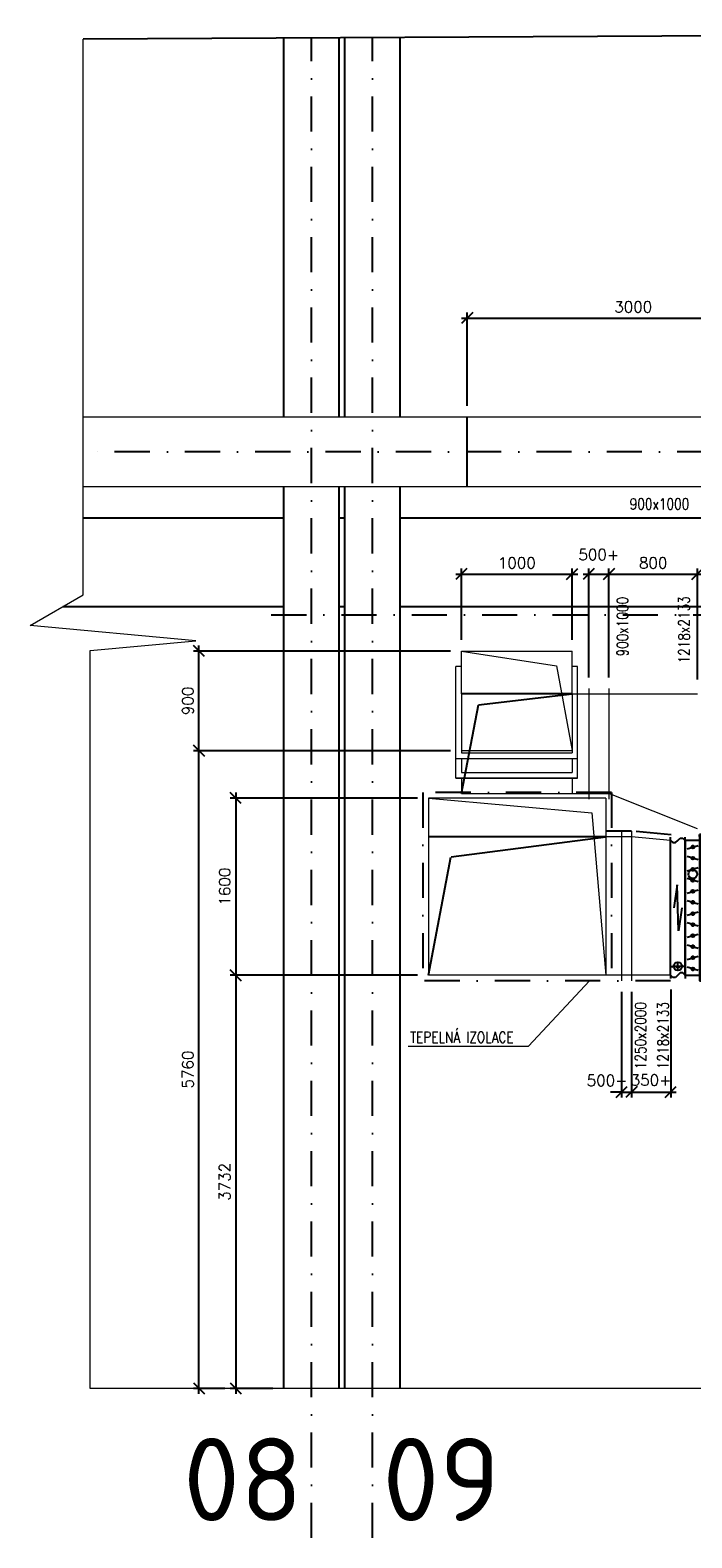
# Model space of a CAD drawing. Header units: millimetres. Extents: x -746391 to 410178, y -169697 to 100555.
# Tile 63 of 179: x 73962 to 79938, y -31481 to -17863. Entities that reach past the tile are written whole.
import ezdxf
from ezdxf.lldxf.tags import DXFTag

# ---------------------------------------------------------------- set-up
doc = ezdxf.new("R2010")
doc.units = ezdxf.units.MM
doc.linetypes.add('ČERCHOVANÁ', pattern=[25.4, 12.7, -6.35, 0, -6.35])
doc.layers.get('0').update_dxf_attribs({"color": 9})
doc.layers.get('Defpoints').update_dxf_attribs({"color": 9})
for name, color, linetype in [('1', 7, 'Continuous'), ('VZT-KÓTY', 2, 'Continuous'), ('VZT-ODVOD-NEVID', 4, 'ACAD_ISO02W100'), ('VZT-ODVOD-ZAŘÍZENÍ', 150, 'Continuous'), ('VZT-PŘÍOD-OSY', 1, 'ČERCHOVANÁ'), ('VZT-PŘÍVOD-NEVID', 120, 'ACAD_ISO02W100'), ('VZT-PŘÍVOD-ZAŘÍZENÍ', 3, 'Continuous'), ('VZT-STAVBA', 7, 'Continuous')]:
    doc.layers.add(name, color=color, linetype=linetype)
doc.layers.add('VZT-KOTY', color=2, linetype='Continuous', lineweight=25)
doc.styles.add('ad_popis 100', font='isocpeur.ttf', dxfattribs={"height": 200})
doc.styles.add('RomanS', font='romans.shx')
doc.styles.get("Standard").update_dxf_attribs({"font": 'isocpeur.ttf', "width": 0.75})
tags = doc.linetypes.add('ACAD_ISO02W100', pattern=[15, 12, -3]).pattern_tags.tags
tags[6:7] = [DXFTag(74, 4), DXFTag(75, 0), DXFTag(340, '0'), DXFTag(46, 1.0), DXFTag(50, 0.0), DXFTag(44, 0.0), DXFTag(45, 0.0)]
tags[4:5] = [DXFTag(74, 4), DXFTag(75, 0), DXFTag(340, '0'), DXFTag(46, 1.0), DXFTag(50, 0.0), DXFTag(44, 0.0), DXFTag(45, 0.0)]
doc.dimstyles.new('VZT50', dxfattribs={"dimscale": 50, "dimtxt": 2, "dimasz": 2, "dimexe": 1, "dimexo": 2, "dimgap": 1, "dimtad": 1, "dimtoh": 1, "dimdec": 0, "dimzin": 0, "dimdsep": 46, "dimtxsty": 'RomanS', "dimblk1": 'OBLIQUE', "dimblk2": 'OBLIQUE', "dimsah": 1, "dimcen": 1, "dimdle": 1, "dimclrd": 256, "dimclre": 256, "dimclrt": 256, "dimadec": 0, "dimazin": 0, "dimtfac": 1, "dimtdec": 0, "dimtmove": 2, "dimatfit": 3, "dimldrblk": 'OBLIQUE', "dimfxl": 1, "dimtolj": 1, "dimtzin": 0, "dimarcsym": 0})

# ---------------------------------------------------------------- blocks, each defined once
blk = doc.blocks.new('NWK17C0226701211622KAMM40')
at = {"layer": '1'}
for p, q in [((4561.65, 10547.6), (4052.65, 10547.6)), ((4052.65, 10547.6), (4052.65, 9225.6)), ((4561.65, 9225.6), (4561.65, 10547.6)), ((4052.65, 9225.6), (4561.65, 9225.6))]:
    blk.add_line(p, q, dxfattribs=at)
blk = doc.blocks.new('NWK17C0226701211622EINB68')
at = {"layer": '1'}
for p, q in [((4070.65, 10547.6), (4541.33, 10547.6)), ((4070.65, 10535.6), (4070.65, 10547.6)), ((4102.65, 10535.6), (4070.65, 10535.6)), ((4102.65, 10497.6), (4102.65, 10535.6)), ((4509.33, 10497.6), (4102.65, 10497.6)), ((4541.33, 10535.6), (4509.33, 10535.6)), ((4509.33, 10535.6), (4509.33, 10497.6)), ((4541.33, 10547.6), (4541.33, 10535.6))]:
    blk.add_line(p, q, dxfattribs=at)
blk = doc.blocks.new('NWK17C0226701211622EINB69')
at = {"layer": '1'}
for p, q in [((4052.65, 10547.6), (4070.65, 10547.6)), ((4052.65, 10529.6), (4052.65, 10547.6)), ((4064.65, 10529.6), (4052.65, 10529.6)), ((4064.65, 10497.6), (4064.65, 10529.6)), ((4102.65, 10497.6), (4064.65, 10497.6)), ((4070.65, 10547.6), (4070.65, 10535.6)), ((4070.65, 10535.6), (4102.65, 10535.6)), ((4102.65, 10535.6), (4102.65, 10497.6))]:
    blk.add_line(p, q, dxfattribs=at)
blk = doc.blocks.new('NWK17C0226701211622EINB70')
at = {"layer": '1'}
for p, q in [((4543.65, 10535.6), (4511.65, 10535.6)), ((4511.65, 10535.6), (4511.65, 10497.6)), ((4511.65, 10497.6), (4549.65, 10497.6)), ((4561.65, 10547.6), (4543.65, 10547.6)), ((4543.65, 10547.6), (4543.65, 10535.6)), ((4549.65, 10497.6), (4549.65, 10529.6)), ((4549.65, 10529.6), (4561.65, 10529.6)), ((4561.65, 10529.6), (4561.65, 10547.6))]:
    blk.add_line(p, q, dxfattribs=at)
blk = doc.blocks.new('NWK17C0226701211622EINB71')
at = {"layer": '1'}
for p, q in [((4509.33, 9275.6), (4102.65, 9275.6)), ((4102.65, 9275.6), (4102.65, 9237.6)), ((4509.33, 9237.6), (4509.33, 9275.6)), ((4102.65, 9237.6), (4070.65, 9237.6)), ((4070.65, 9237.6), (4070.65, 9225.6)), ((4070.65, 9225.6), (4541.33, 9225.6)), ((4541.33, 9237.6), (4509.33, 9237.6)), ((4541.33, 9225.6), (4541.33, 9237.6))]:
    blk.add_line(p, q, dxfattribs=at)
blk = doc.blocks.new('NWK17C0226701211622EINB72')
at = {"layer": '1'}
for p, q in [((4102.65, 9275.6), (4064.65, 9275.6)), ((4064.65, 9275.6), (4064.65, 9243.6)), ((4102.65, 9237.6), (4102.65, 9275.6)), ((4064.65, 9243.6), (4052.65, 9243.6)), ((4052.65, 9243.6), (4052.65, 9225.6)), ((4052.65, 9225.6), (4070.65, 9225.6)), ((4070.65, 9225.6), (4070.65, 9237.6)), ((4070.65, 9237.6), (4102.65, 9237.6))]:
    blk.add_line(p, q, dxfattribs=at)
blk = doc.blocks.new('NWK17C0226701211622EINB73')
at = {"layer": '1'}
for p, q in [((4511.65, 9237.6), (4511.65, 9275.6)), ((4511.65, 9275.6), (4549.65, 9275.6)), ((4549.65, 9275.6), (4549.65, 9243.6)), ((4543.65, 9237.6), (4511.65, 9237.6)), ((4543.65, 9225.6), (4543.65, 9237.6)), ((4561.65, 9225.6), (4543.65, 9225.6)), ((4549.65, 9243.6), (4561.65, 9243.6)), ((4561.65, 9243.6), (4561.65, 9225.6))]:
    blk.add_line(p, q, dxfattribs=at)
blk = doc.blocks.new('NWK17C0226701211622UT41')
at = {"layer": '1'}
for p, q in [((4127.65, 9885.6), (4102.65, 9885.6)), ((4102.65, 9885.6), (4102.65, 9275.6)), ((4127.65, 9275.6), (4127.65, 9885.6)), ((4452.65, 9860.6), (4127.65, 9860.6)), ((4127.65, 9860.6), (4127.65, 9300.6)), ((4462.67, 9858.62), (4452.65, 9860.6)), ((4469.75, 9854.6), (4462.67, 9858.62)), ((4476.65, 9847.7), (4469.75, 9854.6)), ((4480.67, 9840.62), (4476.65, 9847.7)), ((4482.65, 9830.6), (4480.67, 9840.62)), ((4482.65, 9330.6), (4482.65, 9830.6)), ((4102.65, 9275.6), (4127.65, 9275.6)), ((4127.65, 9300.6), (4452.65, 9300.6)), ((4452.65, 9300.6), (4462.67, 9302.58)), ((4462.67, 9302.58), (4469.75, 9306.6)), ((4469.75, 9306.6), (4476.65, 9313.5)), ((4476.65, 9313.5), (4480.67, 9320.58)), ((4480.67, 9320.58), (4482.65, 9330.6))]:
    blk.add_line(p, q, dxfattribs=at)
blk = doc.blocks.new('NWK17C0226701211622UT42')
at = {"layer": '1'}
for p, q in [((4127.65, 10495.6), (4102.65, 10495.6)), ((4102.65, 10495.6), (4102.65, 9885.6)), ((4127.65, 9885.6), (4127.65, 10495.6)), ((4452.65, 10470.6), (4127.65, 10470.6)), ((4127.65, 10470.6), (4127.65, 9910.6)), ((4462.67, 10468.6), (4452.65, 10470.6)), ((4469.75, 10464.6), (4462.67, 10468.6)), ((4476.65, 10457.7), (4469.75, 10464.6)), ((4480.67, 10450.6), (4476.65, 10457.7)), ((4482.65, 10440.6), (4480.67, 10450.6)), ((4482.65, 9940.6), (4482.65, 10440.6)), ((4102.65, 9885.6), (4127.65, 9885.6)), ((4127.65, 9910.6), (4452.65, 9910.6)), ((4452.65, 9910.6), (4462.67, 9912.58)), ((4462.67, 9912.58), (4469.75, 9916.6)), ((4469.75, 9916.6), (4476.65, 9923.5)), ((4476.65, 9923.5), (4480.67, 9930.58)), ((4480.67, 9930.58), (4482.65, 9940.6))]:
    blk.add_line(p, q, dxfattribs=at)
blk = doc.blocks.new('NWK17C0226701211622UT43')
at = {"layer": '1'}
for p, q in [((4127.65, 9885.6), (4102.65, 9885.6)), ((4102.65, 9885.6), (4102.65, 9275.6)), ((4127.65, 9275.6), (4127.65, 9885.6)), ((4452.65, 9860.6), (4127.65, 9860.6)), ((4127.65, 9860.6), (4127.65, 9300.6)), ((4462.67, 9858.62), (4452.65, 9860.6)), ((4469.75, 9854.6), (4462.67, 9858.62)), ((4476.65, 9847.7), (4469.75, 9854.6)), ((4480.67, 9840.62), (4476.65, 9847.7)), ((4482.65, 9830.6), (4480.67, 9840.62)), ((4482.65, 9330.6), (4482.65, 9830.6)), ((4102.65, 9275.6), (4127.65, 9275.6)), ((4127.65, 9300.6), (4452.65, 9300.6)), ((4452.65, 9300.6), (4462.67, 9302.58)), ((4462.67, 9302.58), (4469.75, 9306.6)), ((4469.75, 9306.6), (4476.65, 9313.5)), ((4476.65, 9313.5), (4480.67, 9320.58)), ((4480.67, 9320.58), (4482.65, 9330.6))]:
    blk.add_line(p, q, dxfattribs=at)
blk = doc.blocks.new('NWK17C0226701211622UT44')
at = {"layer": '1'}
for p, q in [((4127.65, 10495.6), (4102.65, 10495.6)), ((4102.65, 10495.6), (4102.65, 9885.6)), ((4127.65, 9885.6), (4127.65, 10495.6)), ((4452.65, 10470.6), (4127.65, 10470.6)), ((4127.65, 10470.6), (4127.65, 9910.6)), ((4462.67, 10468.6), (4452.65, 10470.6)), ((4469.75, 10464.6), (4462.67, 10468.6)), ((4476.65, 10457.7), (4469.75, 10464.6)), ((4480.67, 10450.6), (4476.65, 10457.7)), ((4482.65, 10440.6), (4480.67, 10450.6)), ((4482.65, 9940.6), (4482.65, 10440.6)), ((4102.65, 9885.6), (4127.65, 9885.6)), ((4127.65, 9910.6), (4452.65, 9910.6)), ((4452.65, 9910.6), (4462.67, 9912.58)), ((4462.67, 9912.58), (4469.75, 9916.6)), ((4469.75, 9916.6), (4476.65, 9923.5)), ((4476.65, 9923.5), (4480.67, 9930.58)), ((4480.67, 9930.58), (4482.65, 9940.6))]:
    blk.add_line(p, q, dxfattribs=at)
blk = doc.blocks.new('NWK17C0226701211622UT45')
at = {"layer": '1'}
for p, q in [((4127.65, 9885.6), (4102.65, 9885.6)), ((4102.65, 9885.6), (4102.65, 9275.6)), ((4127.65, 9275.6), (4127.65, 9885.6)), ((4452.65, 9860.6), (4127.65, 9860.6)), ((4127.65, 9860.6), (4127.65, 9300.6)), ((4462.67, 9858.62), (4452.65, 9860.6)), ((4469.75, 9854.6), (4462.67, 9858.62)), ((4476.65, 9847.7), (4469.75, 9854.6)), ((4480.67, 9840.62), (4476.65, 9847.7)), ((4482.65, 9830.6), (4480.67, 9840.62)), ((4482.65, 9330.6), (4482.65, 9830.6)), ((4102.65, 9275.6), (4127.65, 9275.6)), ((4127.65, 9300.6), (4452.65, 9300.6)), ((4452.65, 9300.6), (4462.67, 9302.58)), ((4462.67, 9302.58), (4469.75, 9306.6)), ((4469.75, 9306.6), (4476.65, 9313.5)), ((4476.65, 9313.5), (4480.67, 9320.58)), ((4480.67, 9320.58), (4482.65, 9330.6))]:
    blk.add_line(p, q, dxfattribs=at)
blk = doc.blocks.new('NWK17C0226701211622UT46')
at = {"layer": '1'}
for p, q in [((4127.65, 10495.6), (4102.65, 10495.6)), ((4102.65, 10495.6), (4102.65, 9885.6)), ((4127.65, 9885.6), (4127.65, 10495.6)), ((4452.65, 10470.6), (4127.65, 10470.6)), ((4127.65, 10470.6), (4127.65, 9910.6)), ((4462.67, 10468.6), (4452.65, 10470.6)), ((4469.75, 10464.6), (4462.67, 10468.6)), ((4476.65, 10457.7), (4469.75, 10464.6)), ((4480.67, 10450.6), (4476.65, 10457.7)), ((4482.65, 10440.6), (4480.67, 10450.6)), ((4482.65, 9940.6), (4482.65, 10440.6)), ((4102.65, 9885.6), (4127.65, 9885.6)), ((4127.65, 9910.6), (4452.65, 9910.6)), ((4452.65, 9910.6), (4462.67, 9912.58)), ((4462.67, 9912.58), (4469.75, 9916.6)), ((4469.75, 9916.6), (4476.65, 9923.5)), ((4476.65, 9923.5), (4480.67, 9930.58)), ((4480.67, 9930.58), (4482.65, 9940.6))]:
    blk.add_line(p, q, dxfattribs=at)
blk = doc.blocks.new('NWK17C0226701211622UT47')
at = {"layer": '1'}
for p, q in [((4127.65, 10495.6), (4102.65, 10495.6)), ((4102.65, 10495.6), (4102.65, 9885.6)), ((4127.65, 9885.6), (4127.65, 10495.6)), ((4452.65, 10470.6), (4127.65, 10470.6)), ((4127.65, 10470.6), (4127.65, 9910.6)), ((4462.67, 10468.6), (4452.65, 10470.6)), ((4469.75, 10464.6), (4462.67, 10468.6)), ((4476.65, 10457.7), (4469.75, 10464.6)), ((4480.67, 10450.6), (4476.65, 10457.7)), ((4482.65, 10440.6), (4480.67, 10450.6)), ((4482.65, 9940.6), (4482.65, 10440.6)), ((4102.65, 9885.6), (4127.65, 9885.6)), ((4127.65, 9910.6), (4452.65, 9910.6)), ((4452.65, 9910.6), (4462.67, 9912.58)), ((4462.67, 9912.58), (4469.75, 9916.6)), ((4469.75, 9916.6), (4476.65, 9923.5)), ((4476.65, 9923.5), (4480.67, 9930.58)), ((4480.67, 9930.58), (4482.65, 9940.6))]:
    blk.add_line(p, q, dxfattribs=at)
blk = doc.blocks.new('NWK17C0226701211622UT48')
at = {"layer": '1'}
for p, q in [((4127.65, 9885.6), (4102.65, 9885.6)), ((4102.65, 9885.6), (4102.65, 9275.6)), ((4127.65, 9275.6), (4127.65, 9885.6)), ((4452.65, 9860.6), (4127.65, 9860.6)), ((4127.65, 9860.6), (4127.65, 9300.6)), ((4462.67, 9858.62), (4452.65, 9860.6)), ((4469.75, 9854.6), (4462.67, 9858.62)), ((4476.65, 9847.7), (4469.75, 9854.6)), ((4480.67, 9840.62), (4476.65, 9847.7)), ((4482.65, 9830.6), (4480.67, 9840.62)), ((4482.65, 9330.6), (4482.65, 9830.6)), ((4102.65, 9275.6), (4127.65, 9275.6)), ((4127.65, 9300.6), (4452.65, 9300.6)), ((4452.65, 9300.6), (4462.67, 9302.58)), ((4462.67, 9302.58), (4469.75, 9306.6)), ((4469.75, 9306.6), (4476.65, 9313.5)), ((4476.65, 9313.5), (4480.67, 9320.58)), ((4480.67, 9320.58), (4482.65, 9330.6))]:
    blk.add_line(p, q, dxfattribs=at)
blk = doc.blocks.new('NWK17C0226701211622EINB74')
at = {"layer": '1'}
for p, q in [((4065.65, 9275.6), (4065.65, 10495.6)), ((4065.65, 10495.6), (4105.65, 10495.6)), ((4105.65, 10495.6), (4105.65, 9275.6)), ((4105.65, 10493.6), (4185.65, 10493.6)), ((4105.65, 10490.6), (4105.65, 10493.6)), ((4185.65, 10490.6), (4105.65, 10490.6)), ((4185.65, 10493.6), (4185.65, 10490.6)), ((4185.65, 9890.6), (4105.65, 9890.6)), ((4105.65, 9890.6), (4105.65, 9887.6)), ((4105.65, 9887.6), (4185.65, 9887.6)), ((4185.65, 9887.6), (4185.65, 9890.6)), ((4105.65, 9275.6), (4065.65, 9275.6)), ((4185.65, 9280.6), (4105.65, 9280.6)), ((4105.65, 9280.6), (4105.65, 9277.6)), ((4105.65, 9277.6), (4185.65, 9277.6)), ((4185.65, 9277.6), (4185.65, 9280.6))]:
    blk.add_line(p, q, dxfattribs=at)
blk = doc.blocks.new('NWK17C0226701211622ANB06')
at = {"layer": '1'}
for p, q in [((3922.65, 10497.6), (3922.65, 10525.6)), ((3922.65, 9275.6), (3922.65, 10497.6)), ((3922.65, 10497.6), (4062.65, 10497.6)), ((4062.65, 10497.6), (4062.65, 10525.6)), ((4062.65, 10497.6), (4062.65, 9275.6)), ((3942.65, 10419.6), (4042.65, 10449.6)), ((4042.65, 10319.6), (3942.65, 10349.6)), ((3942.65, 10219.6), (4042.65, 10249.6)), ((4042.65, 10119.6), (3942.65, 10149.6)), ((3942.65, 10019.6), (4042.65, 10049.6)), ((4042.65, 9919.6), (3942.65, 9949.6)), ((3942.65, 9819.6), (4042.65, 9849.6)), ((4042.65, 9719.6), (3942.65, 9749.6)), ((3942.65, 9619.6), (4042.65, 9649.6)), ((4042.65, 9519.6), (3942.65, 9549.6)), ((3942.65, 9419.6), (4042.65, 9449.6)), ((4062.65, 9275.6), (3922.65, 9275.6)), ((3922.65, 9275.6), (3922.65, 9247.6)), ((4042.65, 9319.6), (3942.65, 9349.6)), ((4062.65, 9275.6), (4062.65, 9247.6))]:
    blk.add_line(p, q, dxfattribs=at)
for centre, radius in [((3992.65, 10434.6), 13.51), ((3992.65, 10190.6), 40), ((3992.65, 10334.6), 13.51), ((3992.65, 10234.6), 13.51), ((3992.65, 10134.6), 13.51), ((3992.65, 10034.6), 13.51), ((3992.65, 9934.6), 13.51), ((3992.65, 9834.6), 13.51), ((3992.65, 9734.6), 13.51), ((3992.65, 9634.6), 13.51), ((3992.65, 9534.6), 13.51), ((3992.65, 9434.6), 13.51), ((3992.65, 9334.6), 13.51)]:
    blk.add_circle(centre, radius, dxfattribs=at)
blk = doc.blocks.new('NWK17C0226701211622ANB07')
at = {"layer": '1'}
for p, q in [((3792.65, 10495.6), (3792.65, 10525.6)), ((3792.65, 9277.6), (3792.65, 10495.6)), ((3792.65, 10495.6), (3812.65, 10475.6)), ((3837.65, 10475.6), (3857.65, 10495.6)), ((3857.65, 10495.6), (3877.65, 10515.6)), ((3877.65, 10515.6), (3902.65, 10515.6)), ((3902.65, 10515.6), (3922.65, 10495.6)), ((3922.65, 10495.6), (3922.65, 10525.6)), ((3922.65, 10495.6), (3922.65, 9277.6)), ((3812.65, 10475.6), (3837.65, 10475.6)), ((3851.15, 10093.7), (3822.65, 9886.6)), ((3864.15, 9679.54), (3851.15, 10093.7)), ((3892.65, 9886.6), (3864.15, 9679.54)), ((3812.65, 9257.6), (3792.65, 9277.6)), ((3792.65, 9277.6), (3792.65, 9247.6)), ((3857.65, 9277.6), (3837.65, 9257.6)), ((3877.65, 9297.6), (3857.65, 9277.6)), ((3902.65, 9297.6), (3877.65, 9297.6)), ((3922.65, 9277.6), (3902.65, 9297.6)), ((3922.65, 9277.6), (3922.65, 9247.6)), ((3837.65, 9257.6), (3812.65, 9257.6))]:
    blk.add_line(p, q, dxfattribs=at)
blk = doc.blocks.new('NWK17C0226701211622UT49')
at = {"layer": '1'}
for p, q in [((3792.65, 9357.6), (3819.65, 9357.6)), ((3888.65, 9357.6), (3826.65, 9357.6)), ((3876.65, 9345.6), (3838.65, 9345.6)), ((3863.65, 9333.6), (3851.65, 9333.6)), ((3857.65, 9357.6), (3857.65, 9388.6)), ((3922.65, 9357.6), (3895.65, 9357.6))]:
    blk.add_line(p, q, dxfattribs=at)
blk.add_circle((3857.65, 9357.6), 38, dxfattribs=at)
blk = doc.blocks.new('NWK17C0226701211622KAMM43')
at = {"layer": '1', "width": 0.69}
blk.add_text('3', height=198.68, dxfattribs=at).set_placement((4275.58, 9787.26))
blk = doc.blocks.new('NWK17C0226701211622KAMM41')
at = {"layer": '1'}
for name in ['NWK17C0226701211622ANB07', 'NWK17C0226701211622ANB06', 'NWK17C0226701211622EINB74', 'NWK17C0226701211622UT42', 'NWK17C0226701211622UT44', 'NWK17C0226701211622UT46', 'NWK17C0226701211622UT47', 'NWK17C0226701211622KAMM43', 'NWK17C0226701211622UT41', 'NWK17C0226701211622UT43', 'NWK17C0226701211622UT45', 'NWK17C0226701211622UT48', 'NWK17C0226701211622UT49']:
    blk.add_blockref(name, (0, 0), dxfattribs=at)
blk = doc.blocks.new('NWK17C0226701211622KAMM39')
at = {"layer": '1'}
for name in ['NWK17C0226701211622KAMM41', 'NWK17C0226701211622KAMM40', 'NWK17C0226701211622EINB69', 'NWK17C0226701211622EINB68', 'NWK17C0226701211622EINB70', 'NWK17C0226701211622EINB72', 'NWK17C0226701211622EINB71', 'NWK17C0226701211622EINB73']:
    blk.add_blockref(name, (0, 0), dxfattribs=at)
blk = doc.blocks.new('_Oblique')
at = {"color": 0, "linetype": 'ByBlock', "lineweight": -2}
blk.add_line((-0.5, -0.5), (0.5, 0.5), dxfattribs=at)
blk = doc.blocks.new('*D1585')
at = {"layer": 'Defpoints', "color": 0, "linetype": 'Continuous', "lineweight": 18, "ltscale": 0.5, "transparency": 16777216}
for p in [(77559, -24799), (75819, -26399), (77559, -26399)]:
    blk.add_point(p, dxfattribs=at)
at = {"layer": 'VZT-KOTY', "linetype": 'Continuous', "lineweight": -2, "ltscale": 0.5, "transparency": 16777216}
for p, q in [((75819, -24749), (75819, -26449)), ((77459, -24799), (75769, -24799)), ((77459, -26399), (75769, -26399))]:
    blk.add_line(p, q, dxfattribs=at)
at = {"layer": 'VZT-KOTY', "linetype": 'Continuous', "lineweight": -2, "ltscale": 0.5, "transparency": 16777216, "xscale": 100, "yscale": 100, "zscale": 100}
for p, rotation in [((75819, -24799), 90), ((75819, -26399), 270)]:
    blk.add_blockref('_Oblique', p, dxfattribs=dict(at, rotation=rotation))
at = {"layer": 'VZT-KOTY', "linetype": 'Continuous', "lineweight": 18, "ltscale": 0.5, "transparency": 16777216, "insert": (75719, -25599), "char_height": 100, "attachment_point": 5, "rotation": 90, "style": 'RomanS'}
blk.add_mtext('\\A1;1600', dxfattribs=at)
blk = doc.blocks.new('*D1586')
at = {"layer": 'Defpoints', "color": 0, "linetype": 'Continuous', "lineweight": 18, "ltscale": 0.5, "transparency": 16777216}
for p in [(77559, -26399), (75819, -30131), (76254, -30131)]:
    blk.add_point(p, dxfattribs=at)
at = {"layer": 'VZT-KOTY', "linetype": 'Continuous', "lineweight": -2, "ltscale": 0.5, "transparency": 16777216}
for p, q in [((77459, -26399), (75769, -26399)), ((75819, -26349), (75819, -30181)), ((76154, -30131), (75769, -30131))]:
    blk.add_line(p, q, dxfattribs=at)
at = {"layer": 'VZT-KOTY', "linetype": 'Continuous', "lineweight": -2, "ltscale": 0.5, "transparency": 16777216, "xscale": 100, "yscale": 100, "zscale": 100}
for p, rotation in [((75819, -26399), 90), ((75819, -30131), 270)]:
    blk.add_blockref('_Oblique', p, dxfattribs=dict(at, rotation=rotation))
at = {"layer": 'VZT-KOTY', "linetype": 'Continuous', "lineweight": 18, "ltscale": 0.5, "transparency": 16777216, "insert": (75719, -28265), "char_height": 100, "attachment_point": 5, "rotation": 90, "style": 'RomanS'}
blk.add_mtext('\\A1;3732', dxfattribs=at)
blk = doc.blocks.new('*D1693')
at = {"layer": 'Defpoints', "color": 0, "linetype": 'Continuous', "lineweight": 18, "ltscale": 0.5, "transparency": 16777216}
for p in [(75486, -24371), (77857, -24371), (75819, -30131)]:
    blk.add_point(p, dxfattribs=at)
at = {"layer": 'VZT-KÓTY', "linetype": 'Continuous', "lineweight": -2, "ltscale": 0.5, "transparency": 16777216}
for p, q in [((77757, -24371), (75436, -24371)), ((75486, -30181), (75486, -24321)), ((75719, -30131), (75436, -30131))]:
    blk.add_line(p, q, dxfattribs=at)
at = {"layer": 'VZT-KÓTY', "linetype": 'Continuous', "lineweight": -2, "ltscale": 0.5, "transparency": 16777216, "xscale": 100, "yscale": 100, "zscale": 100}
for p, rotation in [((75486, -24371), 90), ((75486, -30131), 270)]:
    blk.add_blockref('_Oblique', p, dxfattribs=dict(at, rotation=rotation))
at = {"layer": 'VZT-KÓTY', "linetype": 'Continuous', "lineweight": 18, "ltscale": 0.5, "transparency": 16777216, "insert": (75386, -27251), "char_height": 100, "attachment_point": 5, "rotation": 90, "style": 'RomanS'}
blk.add_mtext('\\A1;5760', dxfattribs=at)
blk = doc.blocks.new('*D1694')
at = {"layer": 'Defpoints', "color": 0, "linetype": 'Continuous', "lineweight": 18, "ltscale": 0.5, "transparency": 16777216}
for p in [(75486, -23471), (77857, -23471), (77857, -24371)]:
    blk.add_point(p, dxfattribs=at)
at = {"layer": 'VZT-KÓTY', "linetype": 'Continuous', "lineweight": -2, "ltscale": 0.5, "transparency": 16777216}
for p, q in [((75486, -24421), (75486, -23421)), ((77757, -23471), (75436, -23471)), ((77757, -24371), (75436, -24371))]:
    blk.add_line(p, q, dxfattribs=at)
at = {"layer": 'VZT-KÓTY', "linetype": 'Continuous', "lineweight": -2, "ltscale": 0.5, "transparency": 16777216, "xscale": 100, "yscale": 100, "zscale": 100}
for p, rotation in [((75486, -23471), 90), ((75486, -24371), 270)]:
    blk.add_blockref('_Oblique', p, dxfattribs=dict(at, rotation=rotation))
at = {"layer": 'VZT-KÓTY', "linetype": 'Continuous', "lineweight": 18, "ltscale": 0.5, "transparency": 16777216, "insert": (75386, -23921), "char_height": 100, "attachment_point": 5, "rotation": 90, "style": 'RomanS'}
blk.add_mtext('\\A1;900', dxfattribs=at)
blk = doc.blocks.new('*D1695')
at = {"layer": 'Defpoints', "color": 0, "linetype": 'Continuous', "lineweight": 18, "ltscale": 0.5, "transparency": 16777216}
for p in [(78857, -22775), (77857, -23471), (78857, -23471)]:
    blk.add_point(p, dxfattribs=at)
at = {"layer": 'VZT-KÓTY', "linetype": 'Continuous', "lineweight": -2, "ltscale": 0.5, "transparency": 16777216}
for p, q in [((77857, -23371), (77857, -22725)), ((78857, -23371), (78857, -22725)), ((77807, -22775), (78907, -22775))]:
    blk.add_line(p, q, dxfattribs=at)
at = {"layer": 'VZT-KÓTY', "linetype": 'Continuous', "lineweight": -2, "ltscale": 0.5, "transparency": 16777216, "xscale": 100, "yscale": 100, "zscale": 100, "rotation": 180}
blk.add_blockref('_Oblique', (77857, -22775), dxfattribs=at)
at = {"layer": 'VZT-KÓTY', "linetype": 'Continuous', "lineweight": -2, "ltscale": 0.5, "transparency": 16777216, "xscale": 100, "yscale": 100, "zscale": 100}
blk.add_blockref('_Oblique', (78857, -22775), dxfattribs=at)
at = {"layer": 'VZT-KÓTY', "linetype": 'Continuous', "lineweight": 18, "ltscale": 0.5, "transparency": 16777216, "insert": (78357, -22675), "char_height": 100, "attachment_point": 5, "style": 'RomanS'}
blk.add_mtext('\\A1;1000', dxfattribs=at)
blk = doc.blocks.new('*D1696')
at = {"layer": 'Defpoints', "color": 0, "linetype": 'Continuous', "lineweight": 18, "ltscale": 0.5, "transparency": 16777216}
for p in [(79189, -22775), (79007, -23809), (79189, -23809)]:
    blk.add_point(p, dxfattribs=at)
at = {"layer": 'VZT-KÓTY', "linetype": 'Continuous', "lineweight": -2, "ltscale": 0.5, "transparency": 16777216}
for p, q in [((79007, -23709), (79007, -22725)), ((79189, -23709), (79189, -22725)), ((78957, -22775), (79239, -22775))]:
    blk.add_line(p, q, dxfattribs=at)
at = {"layer": 'VZT-KÓTY', "linetype": 'Continuous', "lineweight": -2, "ltscale": 0.5, "transparency": 16777216, "xscale": 100, "yscale": 100, "zscale": 100, "rotation": 180}
blk.add_blockref('_Oblique', (79007, -22775), dxfattribs=at)
at = {"layer": 'VZT-KÓTY', "linetype": 'Continuous', "lineweight": -2, "ltscale": 0.5, "transparency": 16777216, "xscale": 100, "yscale": 100, "zscale": 100}
blk.add_blockref('_Oblique', (79189, -22775), dxfattribs=at)
at = {"layer": 'VZT-KÓTY', "linetype": 'Continuous', "lineweight": 18, "ltscale": 0.5, "transparency": 16777216, "insert": (79098, -22600), "char_height": 100, "attachment_point": 5, "style": 'RomanS'}
blk.add_mtext('\\A1;500+', dxfattribs=at)
blk = doc.blocks.new('*D1697')
at = {"layer": 'Defpoints', "color": 0, "linetype": 'Continuous', "lineweight": 18, "ltscale": 0.5, "transparency": 16777216}
for p in [(79989, -22775), (79189, -23809), (79989, -23829)]:
    blk.add_point(p, dxfattribs=at)
at = {"layer": 'VZT-KÓTY', "linetype": 'Continuous', "lineweight": -2, "ltscale": 0.5, "transparency": 16777216}
for p, q in [((79189, -23709), (79189, -22725)), ((79989, -23729), (79989, -22725)), ((79139, -22775), (80039, -22775))]:
    blk.add_line(p, q, dxfattribs=at)
at = {"layer": 'VZT-KÓTY', "linetype": 'Continuous', "lineweight": -2, "ltscale": 0.5, "transparency": 16777216, "xscale": 100, "yscale": 100, "zscale": 100, "rotation": 180}
blk.add_blockref('_Oblique', (79189, -22775), dxfattribs=at)
at = {"layer": 'VZT-KÓTY', "linetype": 'Continuous', "lineweight": -2, "ltscale": 0.5, "transparency": 16777216, "xscale": 100, "yscale": 100, "zscale": 100}
blk.add_blockref('_Oblique', (79989, -22775), dxfattribs=at)
at = {"layer": 'VZT-KÓTY', "linetype": 'Continuous', "lineweight": 18, "ltscale": 0.5, "transparency": 16777216, "insert": (79589, -22675), "char_height": 100, "attachment_point": 5, "style": 'RomanS'}
blk.add_mtext('\\A1;800', dxfattribs=at)
blk = doc.blocks.new('*D1698')
at = {"layer": 'Defpoints', "color": 0, "linetype": 'Continuous', "lineweight": 18, "ltscale": 0.5, "transparency": 16777216}
for p in [(79304, -26449), (79393, -26449), (79393, -27454)]:
    blk.add_point(p, dxfattribs=at)
at = {"layer": 'VZT-KÓTY', "linetype": 'Continuous', "lineweight": -2, "ltscale": 0.5, "transparency": 16777216}
for p, q in [((79304, -26549), (79304, -27504)), ((79393, -26549), (79393, -27504)), ((79304, -27454), (79204, -27454)), ((79304, -27454), (79393, -27454)), ((79393, -27454), (79493, -27454))]:
    blk.add_line(p, q, dxfattribs=at)
at = {"layer": 'VZT-KÓTY', "linetype": 'Continuous', "lineweight": -2, "ltscale": 0.5, "transparency": 16777216, "xscale": 100, "yscale": 100, "zscale": 100}
blk.add_blockref('_Oblique', (79304, -27454), dxfattribs=at)
at = {"layer": 'VZT-KÓTY', "linetype": 'Continuous', "lineweight": -2, "ltscale": 0.5, "transparency": 16777216, "xscale": 100, "yscale": 100, "zscale": 100, "rotation": 180}
blk.add_blockref('_Oblique', (79393, -27454), dxfattribs=at)
at = {"layer": 'VZT-KÓTY', "linetype": 'Continuous', "lineweight": 18, "ltscale": 0.5, "transparency": 16777216, "insert": (79173, -27350), "char_height": 100, "attachment_point": 5, "style": 'RomanS'}
blk.add_mtext('\\A1;500+', dxfattribs=at)
blk = doc.blocks.new('*D1699')
at = {"layer": 'Defpoints', "color": 0, "linetype": 'Continuous', "lineweight": 18, "ltscale": 0.5, "transparency": 16777216}
for p in [(79393, -26449), (79747, -26429), (79747, -27454)]:
    blk.add_point(p, dxfattribs=at)
at = {"layer": 'VZT-KÓTY', "linetype": 'Continuous', "lineweight": -2, "ltscale": 0.5, "transparency": 16777216}
for p, q in [((79393, -26549), (79393, -27504)), ((79747, -26529), (79747, -27504)), ((79343, -27454), (79797, -27454))]:
    blk.add_line(p, q, dxfattribs=at)
at = {"layer": 'VZT-KÓTY', "linetype": 'Continuous', "lineweight": -2, "ltscale": 0.5, "transparency": 16777216, "xscale": 100, "yscale": 100, "zscale": 100, "rotation": 180}
blk.add_blockref('_Oblique', (79393, -27454), dxfattribs=at)
at = {"layer": 'VZT-KÓTY', "linetype": 'Continuous', "lineweight": -2, "ltscale": 0.5, "transparency": 16777216, "xscale": 100, "yscale": 100, "zscale": 100}
blk.add_blockref('_Oblique', (79747, -27454), dxfattribs=at)
at = {"layer": 'VZT-KÓTY', "linetype": 'Continuous', "lineweight": 18, "ltscale": 0.5, "transparency": 16777216, "insert": (79570, -27346), "char_height": 100, "attachment_point": 5, "style": 'RomanS'}
blk.add_mtext('\\A1;350+', dxfattribs=at)
blk = doc.blocks.new('*D1703')
at = {"layer": 'Defpoints', "color": 0, "linetype": 'Continuous', "lineweight": 18, "ltscale": 0.5, "transparency": 16777216}
for p in [(80909, -20463), (77909, -21356), (80909, -21356)]:
    blk.add_point(p, dxfattribs=at)
at = {"layer": 'VZT-KÓTY', "linetype": 'Continuous', "lineweight": -2, "ltscale": 0.5, "transparency": 16777216}
for p, q in [((77909, -21256), (77909, -20413)), ((80909, -21256), (80909, -20413)), ((77859, -20463), (80959, -20463))]:
    blk.add_line(p, q, dxfattribs=at)
at = {"layer": 'VZT-KÓTY', "linetype": 'Continuous', "lineweight": -2, "ltscale": 0.5, "transparency": 16777216, "xscale": 100, "yscale": 100, "zscale": 100, "rotation": 180}
blk.add_blockref('_Oblique', (77909, -20463), dxfattribs=at)
at = {"layer": 'VZT-KÓTY', "linetype": 'Continuous', "lineweight": -2, "ltscale": 0.5, "transparency": 16777216, "xscale": 100, "yscale": 100, "zscale": 100}
blk.add_blockref('_Oblique', (80909, -20463), dxfattribs=at)
at = {"layer": 'VZT-KÓTY', "linetype": 'Continuous', "lineweight": 18, "ltscale": 0.5, "transparency": 16777216, "insert": (79409, -20363), "char_height": 100, "attachment_point": 5, "style": 'RomanS'}
blk.add_mtext('\\A1;3000', dxfattribs=at)

msp = doc.modelspace()

# ---------------------------------------------------------------- linework, layer by layer
at = {"layer": 'VZT-KOTY', "linetype": 'Continuous', "lineweight": 18, "ltscale": 0.5}
for p, q in [((74441.6, -22963.1), (74441.6, -17944.7)), ((73961.6, -23240.6), (74441.6, -22963.1)), ((75459.1, -23378.1), (73961.6, -23240.6)), ((74504.1, -23465.6), (75459.1, -23378.1)), ((74504.1, -30130.6), (74504.1, -23465.6)), ((78461.4, -27038.5), (79012.4, -26448.6)), ((77375.1, -27038.5), (78461.4, -27038.5)), ((90101.2, -30130.6), (74504.1, -30130.6))]:
    msp.add_line(p, q, dxfattribs=at)
at = {"layer": 'VZT-ODVOD-NEVID', "ltscale": 25}
for p, q in [((78856.5, -23858.6), (77856.5, -23858.6)), ((77856.5, -24758.6), (78011.5, -23957.1)), ((78011.5, -23957.1), (78856.5, -23858.6))]:
    msp.add_line(p, q, dxfattribs=at)
at = {"layer": 'VZT-ODVOD-ZAŘÍZENÍ', "linetype": 'Continuous', "lineweight": 18, "ltscale": 0.5}
for p, q in [((77856.5, -23858.6), (77856.5, -23470.6)), ((77856.5, -23470.6), (78856.5, -23470.6)), ((77856.5, -23470.6), (78716.3, -23605.6)), ((78856.5, -23858.6), (78856.5, -23470.6)), ((77806.5, -24617.9), (77806.5, -23611.3)), ((77856.5, -23611.3), (77806.5, -23611.3)), ((78716.3, -23605.6), (78856.5, -24370.6)), ((78906.5, -23611.3), (78856.5, -23611.3)), ((78906.5, -24617.9), (78906.5, -23611.3)), ((79006.5, -23808.6), (79006.5, -24808.6)), ((79188.7, -23808.6), (79188.7, -24808.6)), ((77856.5, -23858.6), (77856.5, -24390.7)), ((78856.5, -23858.6), (78856.5, -24390.7)), ((78856.5, -23858.6), (79188.7, -23858.6)), ((79188.7, -23858.6), (79988.7, -23858.6)), ((77856.5, -24370.6), (78856.5, -24370.6)), ((77806.5, -24440.7), (78906.5, -24440.7)), ((77856.5, -24390.7), (78856.5, -24390.7)), ((77856.5, -24440.7), (77856.5, -24567.9)), ((78856.5, -24440.7), (78856.5, -24567.9)), ((78906.5, -24617.9), (77806.5, -24617.9)), ((77806.5, -24617.9), (78906.5, -24617.9)), ((77856.5, -24567.9), (78856.5, -24567.9)), ((77856.5, -24617.9), (77856.5, -24758.6)), ((78856.5, -24617.9), (78856.5, -24758.6)), ((77856.5, -24758.6), (79188.7, -24758.6)), ((79988.7, -25076.6), (79188.7, -24758.6))]:
    msp.add_line(p, q, dxfattribs=at)
at = {"layer": 'VZT-PŘÍOD-OSY', "ltscale": 25}
for p, q in [((86473.7, -21670.6), (74441.6, -21670.6)), ((76138.7, -23143.6), (84963.7, -23143.6)), ((77509, -24748.6), (77509, -26448.6)), ((79211.7, -24748.6), (77509, -24748.6)), ((79211.7, -24748.6), (79211.7, -26448.6)), ((79393.2, -25098.6), (79161.7, -25098.6)), ((79751.2, -25130.8), (79397.7, -25098.8)), ((79746.7, -26448.6), (77509, -26448.6))]:
    msp.add_line(p, q, dxfattribs=at)
for points in [[(76503.8, -31480.6), (76503.8, -17933.9)], [(77053.8, -31480.6), (77053.8, -17931)]]:
    msp.add_lwpolyline(points, dxfattribs=at)
at = {"layer": 'VZT-PŘÍVOD-NEVID', "ltscale": 25}
for p, q in [((79161.7, -25148.6), (77559, -25148.6)), ((77764.2, -25329.6), (79161.7, -25148.6)), ((77559, -26398.6), (77761.5, -25332.6))]:
    msp.add_line(p, q, dxfattribs=at)
at = {"layer": 'VZT-PŘÍVOD-ZAŘÍZENÍ', "linetype": 'Continuous', "lineweight": 18, "ltscale": 0.5}
for p, q in [((74441.6, -21355.6), (90038.7, -21355.6)), ((74441.6, -21985.6), (85973.7, -21985.6)), ((77559, -24798.6), (77559, -26398.6)), ((79161.7, -24798.6), (77559, -24798.6)), ((77559, -24798.6), (79033.8, -24933.1)), ((79161.7, -24798.6), (79161.7, -26398.6)), ((79033.8, -24933.1), (79161.7, -26398.6)), ((79393.2, -25148.6), (79161.7, -25148.6)), ((79303.8, -25098.6), (79303.8, -26448.6)), ((79393.2, -25098.6), (79393.2, -26448.6)), ((79746.7, -25180.6), (79393.2, -25148.6)), ((79746.7, -26398.6), (77559, -26398.6))]:
    msp.add_line(p, q, dxfattribs=at)
at = {"layer": 'VZT-PŘÍVOD-ZAŘÍZENÍ'}
msp.add_line((77908.8, -21985.6), (77908.8, -21355.6), dxfattribs=at)
at = {"layer": 'VZT-STAVBA'}
for p, q in [((90038.7, -17862.7), (74441.6, -17944.7)), ((76253.8, -21355.6), (76253.8, -17935.2)), ((76753.8, -21355.6), (76753.8, -17932.5)), ((76803.8, -21355.6), (76803.8, -17932.3)), ((77303.8, -21355.6), (77303.8, -17929.7)), ((76253.8, -30130.6), (76253.8, -21985.6)), ((76753.8, -30130.6), (76753.8, -21985.6)), ((76803.8, -30130.6), (76803.8, -21985.6)), ((77303.8, -30130.6), (77303.8, -21985.6)), ((76253.8, -22270.6), (74441.6, -22270.6)), ((76803.8, -22270.6), (76753.8, -22270.6)), ((86873.7, -22270.6), (77303.8, -22270.6)), ((76253.8, -23070.6), (74255.7, -23070.6)), ((76803.8, -23070.6), (76753.8, -23070.6)), ((85268.7, -23070.6), (77303.8, -23070.6))]:
    msp.add_line(p, q, dxfattribs=at)

# ---------------------------------------------------------------- block references
at = {"layer": '1'}
msp.add_blockref('NWK17C0226701211622KAMM39', (75954.1, -35676.2), dxfattribs=at)

# ---------------------------------------------------------------- texts
at = {"layer": 'VZT-KÓTY', "style": 'RomanS', "width": 0.8}
for s, p in [('900x1000', (79376.9, -22192.5)), ('TEPELNÁ IZOLACE', (77392.7, -27009))]:
    msp.add_text(s, height=100, dxfattribs=at).set_placement(p)
for s, p in [('900x1000', (79362, -23519.4)), ('1218x2133', (79918, -23582.8)), ('1250x2000', (79525.1, -27247.8)), ('1218x2133', (79728.4, -27247.8))]:
    msp.add_text(s, height=100, rotation=90, dxfattribs=at).set_placement(p)
at = {"layer": 'VZT-STAVBA', "char_height": 750, "width": 535, "attachment_point": 1, "style": 'ad_popis 100', "bg_fill": 3, "box_fill_scale": 1, "bg_fill_color": 256, "bg_fill_transparency": 0}
for s, insert in [('08', (75343.8, -30578.3)), ('09', (77143.8, -30578.3))]:
    msp.add_mtext(s, dxfattribs=dict(at, insert=insert))

# ---------------------------------------------------------------- dimensions: what is measured, and where the dimension line sits
at = {"layer": 'VZT-KOTY', "linetype": 'Continuous', "lineweight": 18, "ltscale": 0.5}
for base, p1, p2, picture, middle in [((75818.8, -26398.6), (77559, -24798.6), (77559, -26398.6), '*D1585', (75718.8, -25598.6)), ((75818.8, -30130.6), (77559, -26398.6), (76253.8, -30130.6), '*D1586', (75718.8, -28264.6))]:
    dim = msp.add_linear_dim(base=base, p1=p1, p2=p2, angle=90, dimstyle='VZT50', dxfattribs=at)
    dim.commit()
    dim.dimension.update_dxf_attribs({"geometry": picture, "text_midpoint": middle})
at = {"layer": 'VZT-KÓTY', "linetype": 'Continuous', "lineweight": 18, "ltscale": 0.5}
for base, p1, p2, picture, middle in [((80908.8, -20463.1), (77908.8, -21355.6), (80908.8, -21355.6), '*D1703', (79408.8, -20363.1)), ((78856.5, -22775.2), (77856.5, -23470.6), (78856.5, -23470.6), '*D1695', (78356.5, -22675.2)), ((79988.7, -22775.2), (79188.7, -23808.6), (79988.7, -23828.6), '*D1697', (79588.7, -22675.2))]:
    dim = msp.add_linear_dim(base=base, p1=p1, p2=p2, dimstyle='VZT50', dxfattribs=at)
    dim.commit()
    dim.dimension.update_dxf_attribs({"geometry": picture, "text_midpoint": middle})
dim = msp.add_linear_dim(base=(79188.7, -22775.2), p1=(79006.5, -23808.6), p2=(79188.7, -23808.6), text='500+', dimstyle='VZT50', dxfattribs=at)
dim.commit()
dim.dimension.update_dxf_attribs({"geometry": '*D1696', "text_midpoint": (79097.6, -22600.2)})
for base, p1, p2, picture, middle in [((75485.9, -23470.6), (77856.5, -24370.6), (77856.5, -23470.6), '*D1694', (75385.9, -23920.6)), ((75485.9, -24370.6), (75818.8, -30130.6), (77856.5, -24370.6), '*D1693', (75385.9, -27250.6))]:
    dim = msp.add_linear_dim(base=base, p1=p1, p2=p2, angle=90, dimstyle='VZT50', dxfattribs=at)
    dim.commit()
    dim.dimension.update_dxf_attribs({"geometry": picture, "text_midpoint": middle})
for base, p1, p2, text, picture, middle in [((79393.2, -27454.2), (79303.8, -26448.6), (79393.2, -26448.6), '500+', '*D1698', (79173.5, -27349.6)), ((79746.7, -27454.2), (79393.2, -26448.6), (79746.7, -26428.6), '350+', '*D1699', (79570, -27346))]:
    dim = msp.add_linear_dim(base=base, p1=p1, p2=p2, text=text, dimstyle='VZT50', dxfattribs=at)
    dim.commit()
    dim.dimension.update_dxf_attribs({"geometry": picture, "text_midpoint": middle, "dimtype": 160})

doc.saveas('drawing.dxf')
